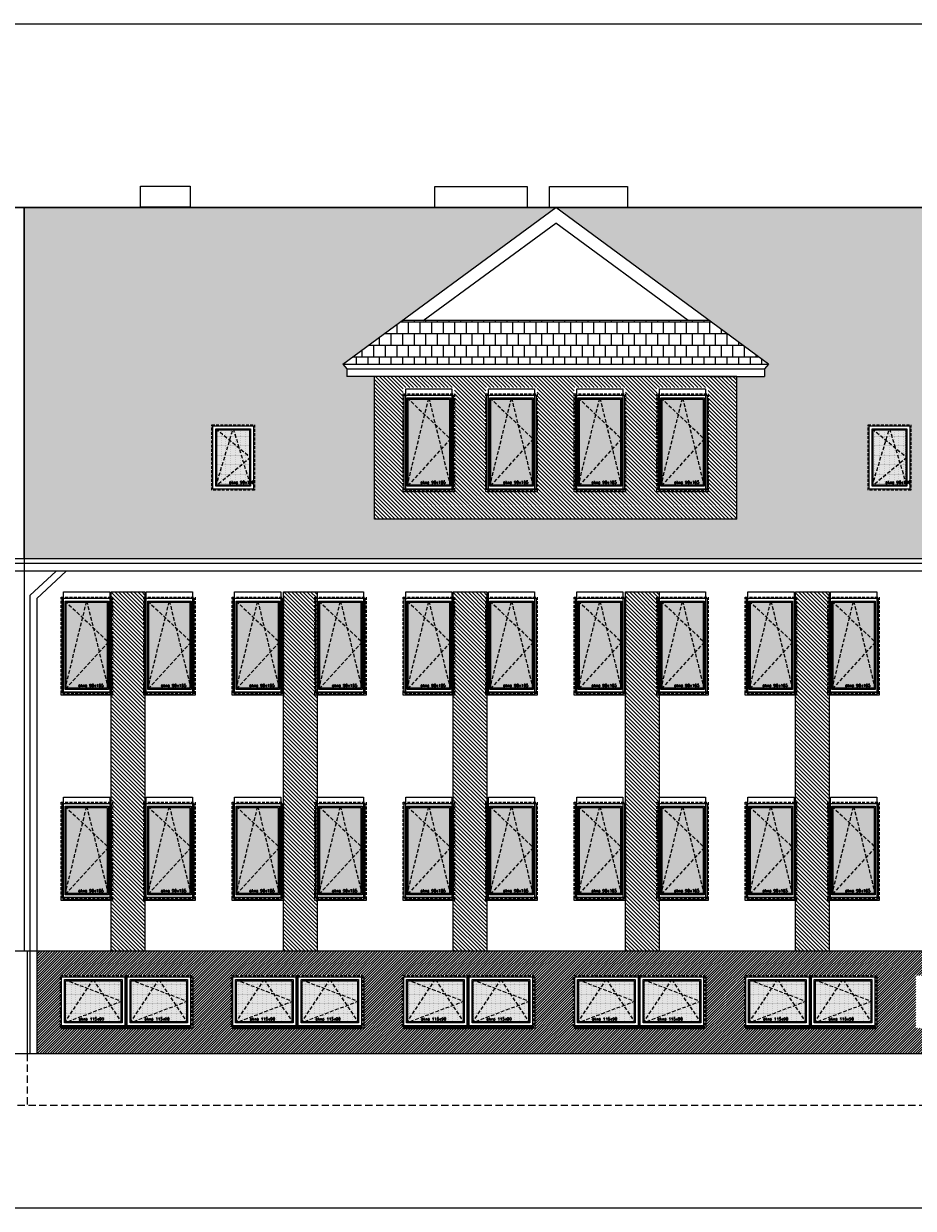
# Model space of a CAD drawing. Header units: millimetres. Extents: x -82287 to 177822, y -399756 to 0.
# Tile 16 of 228: x 55002 to 56563, y -241777 to -239700. Entities that reach past the tile are written whole.
import ezdxf
from ezdxf.enums import TextEntityAlignment as Align

# ---------------------------------------------------------------- set-up
doc = ezdxf.new("R2010")
doc.units = ezdxf.units.MM
doc.header["$MEASUREMENT"] = 0
for name, pattern in [('SUŁOSZOWA - PB 21 03$0$CACHE', [9.525, 6.35, -3.175]), ('SUŁOSZOWA - PB 21 03$0$CARKOVANA', [7.5, 5, -2.5]), ('SUŁOSZOWA - PB 21 03$0$HIDDEN', [9.525, 6.35, -3.175])]:
    doc.linetypes.add(name, pattern=pattern)
doc.layers.add('FL_XREF', color=252, linetype='Continuous')
for name, color, linetype, lineweight in [('SUŁOSZOWA - PB 21 03$0$! opisy okien elewacja', 251, 'Continuous', 0), ('SUŁOSZOWA - PB 21 03$0$!! 0_ Istn-okna', 251, 'Continuous', 0), ('SUŁOSZOWA - PB 21 03$0$!! 0_ Istn-sciany', 251, 'Continuous', 0), ('SUŁOSZOWA - PB 21 03$0$!! 0_ WIDOK ELEWACJA', 251, 'Continuous', 0), ('SUŁOSZOWA - PB 21 03$0$!! 0_Istn-cienka', 251, 'Continuous', 0), ('SUŁOSZOWA - PB 21 03$0$!! 0_Istn-drzwi', 251, 'Continuous', 0), ('SUŁOSZOWA - PB 21 03$0$!! 0_Opis_pom', 251, 'Continuous', 0), ('SUŁOSZOWA - PB 21 03$0$!! 1_ELEWACJA KOLOR', 251, 'Continuous', 0), ('SUŁOSZOWA - PB 21 03$0$!! 1_Hatch dach', 251, 'Continuous', 0), ('SUŁOSZOWA - PB 21 03$0$!! 1_OPIS POM NOWE', 251, 'Continuous', 0), ('SUŁOSZOWA - PB 21 03$0$!! 2_ELEWACJA COKÓŁ', 251, 'Continuous', 0), ('SUŁOSZOWA - PB 21 03$0$!! 2_NOWE OKNA WIDOk - remont', 251, 'Continuous', 0), ('SUŁOSZOWA - PB 21 03$0$!! 2_TYNK OBRYS', 251, 'Continuous', 0)]:
    doc.layers.add(name, color=color, linetype=linetype, lineweight=lineweight)
doc.styles.add('SUŁOSZOWA - PB 21 03$0$ARIAL', font='tahoma.ttf')
doc.styles.add('SUŁOSZOWA - PB 21 03$0$TXT', font='simplex.shx')
pattern_1 = [(180, (0, 0), (-2e-15, -20.32), []), (270, (0, 0), (10.16, -20.32), [20.32, -20.32])]
pattern_2 = [(315, (0, 0), (3.367596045, 3.367596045), [])]

# ---------------------------------------------------------------- blocks, each defined once
blk = doc.blocks.new('SUŁOSZOWA - PB 21 03$0$okno 90x180')
at = {"layer": 'SUŁOSZOWA - PB 21 03$0$!! 1_Hatch dach', "true_color": 0x575757}
h = blk.add_hatch(dxfattribs=at)
h.set_pattern_fill('DOTS', color=251)
h.set_pattern_definition([(0, (-9632.3096, -11392.1331), (0.79375, 1.5875), [0, -1.5875])])
h.paths.add_polyline_path([(9, -20), (81, -20), (81, -171), (9, -171)])
at = {"layer": 'SUŁOSZOWA - PB 21 03$0$!! 0_ Istn-okna', "linetype": 'SUŁOSZOWA - PB 21 03$0$CARKOVANA', "lineweight": 5}
blk.add_lwpolyline([(0, -11), (90, -11), (90, -180), (0, -180)], close=True, dxfattribs=at)
at = {"layer": 'SUŁOSZOWA - PB 21 03$0$!! 0_ Istn-okna'}
for points in [[(2, -13), (88, -13), (88, -178), (2, -178)], [(7, -18), (83, -18), (83, -173), (7, -173)], [(9, -20), (81, -20), (81, -171), (9, -171)], [(0, -178), (90, -178), (90, -183), (0, -183)]]:
    blk.add_lwpolyline(points, close=True, dxfattribs=at)
at = {"layer": 'SUŁOSZOWA - PB 21 03$0$!! 1_Hatch dach', "color": 251, "linetype": 'SUŁOSZOWA - PB 21 03$0$CACHE', "true_color": 0x575757}
for points in [[(7, -173), (45, -18), (83, -173)], [(7, -18), (83, -90), (7, -173)]]:
    blk.add_lwpolyline(points, dxfattribs=at)
at = {"insert": (30.1, -163.6), "char_height": 5, "attachment_point": 1, "style": 'SUŁOSZOWA - PB 21 03$0$TXT'}
blk.add_mtext_dynamic_manual_height_columns('okno 90x165', width=52.63, gutter_width=75, heights=[0], dxfattribs=at)
blk = doc.blocks.new('SUŁOSZOWA - PB 21 03$0$okno 115x115')
at = {"layer": 'SUŁOSZOWA - PB 21 03$0$!! 1_Hatch dach', "true_color": 0x575757}
h = blk.add_hatch(dxfattribs=at)
h.set_pattern_fill('DOTS', color=251, angle=360)
h.set_pattern_definition([(360, (-21873.4686, 1906.5186), (0.79375, 1.5875), [0, -1.5875])])
h.paths.add_polyline_path([(-12257.2, 13266.7), (-12160.2, 13266.7), (-12160.2, 13194.7), (-12257.2, 13194.7)])
h = blk.add_hatch(dxfattribs=at)
h.set_pattern_fill('ANSI31', color=251, scale=0.2, angle=360)
h.set_pattern_definition([(45, (0, 0), (-0.449012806, 0.449012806), [])])
h.paths.add_polyline_path([(-12264.2, 13187.7), (-12153.2, 13187.7), (-12153.2, 13182.7), (-12264.2, 13182.7)])
at = {"layer": 'SUŁOSZOWA - PB 21 03$0$!! 0_ Istn-okna', "linetype": 'SUŁOSZOWA - PB 21 03$0$CARKOVANA', "lineweight": 5}
blk.add_lwpolyline([(-12266.2, 13275.7), (-12151.2, 13275.7), (-12151.2, 13185.7), (-12266.2, 13185.7)], close=True, dxfattribs=at)
at = {"layer": 'SUŁOSZOWA - PB 21 03$0$!! 0_ Istn-okna'}
for points in [[(-12264.2, 13273.7), (-12153.2, 13273.7), (-12153.2, 13187.7), (-12264.2, 13187.7)], [(-12259.2, 13268.7), (-12158.2, 13268.7), (-12158.2, 13192.7), (-12259.2, 13192.7)], [(-12257.2, 13266.7), (-12160.2, 13266.7), (-12160.2, 13194.7), (-12257.2, 13194.7)], [(-12264.2, 13187.7), (-12153.2, 13187.7), (-12153.2, 13182.7), (-12264.2, 13182.7)]]:
    blk.add_lwpolyline(points, close=True, dxfattribs=at)
at = {"layer": 'SUŁOSZOWA - PB 21 03$0$!! 1_Hatch dach', "color": 251, "linetype": 'SUŁOSZOWA - PB 21 03$0$CACHE', "true_color": 0x575757}
for points in [[(-12259.2, 13192.7), (-12208.7, 13268.7), (-12158.2, 13192.7)], [(-12259.2, 13268.7), (-12158.2, 13230.7), (-12259.2, 13192.7)]]:
    blk.add_lwpolyline(points, dxfattribs=at)
at = {"insert": (-12234.1, 13202.1), "char_height": 5, "attachment_point": 1, "style": 'SUŁOSZOWA - PB 21 03$0$TXT'}
blk.add_mtext_dynamic_manual_height_columns('okno 115x90', width=52.63, gutter_width=75, heights=[0], dxfattribs=at)
blk = doc.blocks.new('SUŁOSZOWA - PB 21 03$0$OKNO POŁACIOWE')
at = {"layer": 'SUŁOSZOWA - PB 21 03$0$!! 1_Hatch dach', "true_color": 0x575757}
h = blk.add_hatch(dxfattribs=at)
h.set_pattern_fill('DOTS', color=251)
h.set_pattern_definition([(0, (62967.6391, -229507.4222), (0.79375, 1.5875), [0, -1.5875])])
h.paths.add_polyline_path([(72608.9, -218174.3), (72665.9, -218174.3), (72665.9, -218271.3), (72608.9, -218271.3)])
at = {"layer": 'SUŁOSZOWA - PB 21 03$0$!! 0_ Istn-okna', "linetype": 'SUŁOSZOWA - PB 21 03$0$CARKOVANA', "lineweight": 5}
blk.add_lwpolyline([(72599.9, -218165.3), (72674.9, -218165.3), (72674.9, -218280.3), (72599.9, -218280.3)], close=True, dxfattribs=at)
at = {"layer": 'SUŁOSZOWA - PB 21 03$0$!! 0_ Istn-okna'}
for points in [[(72601.9, -218167.3), (72672.9, -218167.3), (72672.9, -218278.3), (72601.9, -218278.3)], [(72606.9, -218172.3), (72667.9, -218172.3), (72667.9, -218273.3), (72606.9, -218273.3)], [(72608.9, -218174.3), (72665.9, -218174.3), (72665.9, -218271.3), (72608.9, -218271.3)]]:
    blk.add_lwpolyline(points, close=True, dxfattribs=at)
at = {"layer": 'SUŁOSZOWA - PB 21 03$0$!! 1_Hatch dach', "color": 251, "linetype": 'SUŁOSZOWA - PB 21 03$0$CACHE', "true_color": 0x575757}
for points in [[(72606.9, -218273.3), (72637.4, -218172.3), (72667.9, -218273.3)], [(72606.9, -218172.3), (72667.9, -218222.8), (72606.9, -218273.3)]]:
    blk.add_lwpolyline(points, dxfattribs=at)
at = {"insert": (72630, -218263.9), "char_height": 5, "attachment_point": 1, "style": 'SUŁOSZOWA - PB 21 03$0$TXT'}
blk.add_mtext_dynamic_manual_height_columns('okno 90x180', width=52.63, gutter_width=75, heights=[0], dxfattribs=at)
blk = doc.blocks.new('SUŁOSZOWA - PB 21 03')
at = {"layer": 'SUŁOSZOWA - PB 21 03$0$!! 1_ELEWACJA KOLOR'}
h = blk.add_hatch(dxfattribs=at)
h.set_pattern_fill('ANSI31', color=129, scale=1.5, angle=-90)
h.set_pattern_definition(pattern_2)
h.paths.add_polyline_path([(56190.56903, -240371.5708), (56142.06903, -240371.5708), (55555.56903, -240371.5708), (55555.56903, -240621.52607), (56190.56903, -240621.52607)])
h.paths.add_polyline_path([(55905.56903, -240574.15298), (55905.56903, -240569.15298), (55905.56903, -240391.15298), (55995.56903, -240391.15298), (55995.56903, -240571.15298), (55995.56903, -240574.15298)], flags=16)
h.paths.add_polyline_path([(55907.56903, -240569.15298), (55907.56903, -240393.15298), (55993.56903, -240393.15298), (55993.56903, -240569.15298), (55991.06903, -240569.15298), (55991.06903, -240573.15298), (55910.06903, -240573.15298), (55910.06903, -240569.15298)], flags=0)
h.paths.add_polyline_path([(55840.56903, -240574.15298), (55750.56903, -240574.15298), (55750.56903, -240569.15298), (55750.56903, -240391.15298), (55840.56903, -240391.15298), (55840.56903, -240571.15298)], flags=16)
h.paths.add_polyline_path([(55838.56903, -240569.15298), (55836.06903, -240569.15298), (55836.06903, -240573.15298), (55755.06903, -240573.15298), (55755.06903, -240569.15298), (55752.56903, -240569.15298), (55752.56903, -240393.15298), (55838.56903, -240393.15298)], flags=0)
h.paths.add_polyline_path([(55912.56903, -240564.15298), (55912.56903, -240398.15298), (55988.56903, -240398.15298), (55988.56903, -240564.15298)], flags=0)
h.paths.add_polyline_path([(55912.56903, -240564.15298), (55914.56903, -240555.41614), (55914.56903, -240400.33719), (55914.40035, -240400.15298), (55950.1112, -240400.15298), (55950.56903, -240398.15298), (55951.02686, -240400.15298), (55986.56903, -240400.15298), (55986.56903, -240478.96877), (55988.56903, -240481.15298), (55986.56903, -240483.33719), (55986.56903, -240562.15298), (55914.40035, -240562.15298)], flags=0)
h.paths.add_polyline_path([(55833.56903, -240564.15298), (55757.56903, -240564.15298), (55757.56903, -240398.15298), (55833.56903, -240398.15298)], flags=0)
h.paths.add_polyline_path([(55831.56903, -240562.15298), (55759.40035, -240562.15298), (55757.56903, -240564.15298), (55759.56903, -240555.41614), (55759.56903, -240400.33719), (55759.40035, -240400.15298), (55795.1112, -240400.15298), (55795.56903, -240398.15298), (55796.02686, -240400.15298), (55831.56903, -240400.15298), (55831.56903, -240478.96877), (55833.56903, -240481.15298), (55831.56903, -240483.33719)], flags=0)
h.paths.add_polyline_path([(56050.56903, -240574.15298), (56050.56903, -240569.15298), (56050.56903, -240391.15298), (56140.56903, -240391.15298), (56140.56903, -240571.15298), (56140.56903, -240574.15298)], flags=16)
h.paths.add_polyline_path([(56052.56903, -240569.15298), (56052.56903, -240393.15298), (56138.56903, -240393.15298), (56138.56903, -240569.15298), (56136.06903, -240569.15298), (56136.06903, -240573.15298), (56055.06903, -240573.15298), (56055.06903, -240569.15298)], flags=0)
h.paths.add_polyline_path([(55695.56903, -240574.15298), (55605.56903, -240574.15298), (55605.56903, -240569.15298), (55605.56903, -240391.15298), (55695.56903, -240391.15298), (55695.56903, -240571.15298)], flags=16)
h.paths.add_polyline_path([(55693.56903, -240569.15298), (55691.06903, -240569.15298), (55691.06903, -240573.15298), (55610.06903, -240573.15298), (55610.06903, -240569.15298), (55607.56903, -240569.15298), (55607.56903, -240393.15298), (55693.56903, -240393.15298)], flags=0)
h.paths.add_polyline_path([(56057.56903, -240564.15298), (56057.56903, -240398.15298), (56133.56903, -240398.15298), (56133.56903, -240564.15298)], flags=0)
h.paths.add_polyline_path([(56057.56903, -240564.15298), (56059.56903, -240555.41614), (56059.56903, -240400.33719), (56059.40035, -240400.15298), (56095.1112, -240400.15298), (56095.56903, -240398.15298), (56096.02686, -240400.15298), (56131.56903, -240400.15298), (56131.56903, -240478.96877), (56133.56903, -240481.15298), (56131.56903, -240483.33719), (56131.56903, -240562.15298), (56059.40035, -240562.15298)], flags=0)
h.paths.add_polyline_path([(55688.56903, -240564.15298), (55612.56903, -240564.15298), (55612.56903, -240398.15298), (55688.56903, -240398.15298)], flags=0)
h.paths.add_polyline_path([(55686.56903, -240562.15298), (55614.40035, -240562.15298), (55612.56903, -240564.15298), (55614.56903, -240555.41614), (55614.56903, -240400.33719), (55614.40035, -240400.15298), (55650.1112, -240400.15298), (55650.56903, -240398.15298), (55651.02686, -240400.15298), (55686.56903, -240400.15298), (55686.56903, -240478.96877), (55688.56903, -240481.15298), (55686.56903, -240483.33719)], flags=0)
h.paths.add_polyline_path([(55634.39678, -240560.99335), (55684.51583, -240560.99335), (55684.51583, -240553.49335), (55634.39678, -240553.49335)], flags=8)
h.paths.add_polyline_path([(55779.39678, -240560.99335), (55829.51583, -240560.99335), (55829.51583, -240553.49335), (55779.39678, -240553.49335)], flags=8)
h.paths.add_polyline_path([(55934.39678, -240560.99335), (55984.51583, -240560.99335), (55984.51583, -240553.49335), (55934.39678, -240553.49335)], flags=8)
h.paths.add_polyline_path([(56079.39678, -240560.99335), (56129.51583, -240560.99335), (56129.51583, -240553.49335), (56079.39678, -240553.49335)], flags=8)
h = blk.add_hatch(dxfattribs=at)
h.set_pattern_fill('ANSI31', color=129, scale=1.5, angle=-90)
h.set_pattern_definition(pattern_2)
h.paths.add_polyline_path([(55093.56903, -240749.35053), (55152.56903, -240749.35053), (55152.56903, -241379.35053), (55093.56903, -241379.35053)])
h = blk.add_hatch(dxfattribs=at)
h.set_pattern_fill('ANSI31', color=129, scale=1.5, angle=-90)
h.set_pattern_definition(pattern_2)
h.paths.add_polyline_path([(55395.56903, -240749.35053), (55454.56903, -240749.35053), (55454.56903, -241379.35053), (55395.56903, -241379.35053)])
h = blk.add_hatch(dxfattribs=at)
h.set_pattern_fill('ANSI31', color=129, scale=1.5, angle=-90)
h.set_pattern_definition(pattern_2)
h.paths.add_polyline_path([(55693.56903, -240749.35053), (55752.56903, -240749.35053), (55752.56903, -241379.35053), (55693.56903, -241379.35053)])
h = blk.add_hatch(dxfattribs=at)
h.set_pattern_fill('ANSI31', color=129, scale=1.5, angle=-90)
h.set_pattern_definition(pattern_2)
h.paths.add_polyline_path([(55995.56903, -240749.35053), (56054.56903, -240749.35053), (56054.56903, -241379.35053), (55995.56903, -241379.35053)])
h = blk.add_hatch(dxfattribs=at)
h.set_pattern_fill('ANSI31', color=129, scale=1.5, angle=-90)
h.set_pattern_definition(pattern_2)
h.paths.add_polyline_path([(56293.56903, -240749.35053), (56352.56903, -240749.35053), (56352.56903, -241379.35053), (56293.56903, -241379.35053)])
at = {"layer": 'SUŁOSZOWA - PB 21 03$0$!! 1_Hatch dach', "true_color": 0x990000}
h = blk.add_hatch(dxfattribs=at)
h.set_pattern_fill('AR-B88', color=14, scale=0.1, angle=180)
h.set_pattern_definition(pattern_1)
h.paths.add_polyline_path([(58873.06903, -240075.35053), (55873.06903, -240075.35053), (56246.33593, -240349.80011), (56239.06903, -240358.05796), (56239.06903, -240371.5708), (56227.17773, -240371.5708), (56190.56903, -240371.5708), (56190.56903, -240621.52607), (55555.56903, -240621.52607), (55555.56903, -240371.5708), (55507.06903, -240371.5708), (55507.06903, -240358.05796), (55499.80212, -240349.80011), (55873.06903, -240075.35053), (54941.06903, -240075.35053), (54941.06903, -240691.16861), (56910.29832, -240691.16861), (57374.31903, -240282.83038), (57838.33974, -240691.16861), (59895.06903, -240691.16861), (59895.06903, -240075.35053), (58873.06903, -240075.35053), (59246.33593, -240349.80011), (59239.06903, -240358.05796), (59239.06903, -240371.5708), (59227.17773, -240371.5708), (59190.56903, -240371.5708), (59190.56903, -240621.52607), (58555.56903, -240621.52607), (58555.56903, -240371.5708), (58507.06903, -240371.5708), (58507.06903, -240358.05796), (58499.80212, -240349.80011)])
h.paths.add_polyline_path([(56496.06903, -240456.15298), (56496.06903, -240571.15298), (56421.06903, -240571.15298), (56421.06903, -240456.15298)], flags=16)
h.paths.add_polyline_path([(56489.06903, -240463.15298), (56489.06903, -240564.15298), (56428.06903, -240564.15298), (56428.06903, -240463.15298)], flags=0)
h.paths.add_polyline_path([(56487.06903, -240465.15298), (56487.06903, -240511.99724), (56489.06903, -240513.65298), (56487.06903, -240515.30872), (56487.06903, -240557.53003), (56488.46507, -240562.15298), (56430.48487, -240562.15298), (56428.06903, -240564.15298), (56430.06903, -240557.53003), (56430.06903, -240464.80872), (56430.48487, -240465.15298), (56457.96507, -240465.15298), (56458.56903, -240463.15298), (56459.17299, -240465.15298)], flags=0)
h.paths.add_polyline_path([(59495.06903, -240456.15298), (59570.06903, -240456.15298), (59570.06903, -240571.15298), (59495.06903, -240571.15298)], flags=16)
h.paths.add_polyline_path([(59502.06903, -240463.15298), (59563.06903, -240463.15298), (59563.06903, -240564.15298), (59502.06903, -240564.15298)], flags=0)
h.paths.add_polyline_path([(59504.06903, -240464.80872), (59504.48487, -240465.15298), (59531.96507, -240465.15298), (59532.56903, -240463.15298), (59533.17299, -240465.15298), (59561.06903, -240465.15298), (59561.06903, -240511.99724), (59563.06903, -240513.65298), (59561.06903, -240515.30872), (59561.06903, -240557.53003), (59562.46507, -240562.15298), (59504.48487, -240562.15298), (59502.06903, -240564.15298), (59504.06903, -240557.53003)], flags=0)
h.paths.add_polyline_path([(55345.06903, -240456.15298), (55345.06903, -240571.15298), (55270.06903, -240571.15298), (55270.06903, -240456.15298)], flags=16)
h.paths.add_polyline_path([(55338.06903, -240463.15298), (55338.06903, -240564.15298), (55277.06903, -240564.15298), (55277.06903, -240463.15298)], flags=0)
h.paths.add_polyline_path([(55336.06903, -240465.15298), (55336.06903, -240511.99724), (55338.06903, -240513.65298), (55336.06903, -240515.30872), (55336.06903, -240557.53003), (55337.46507, -240562.15298), (55279.48487, -240562.15298), (55277.06903, -240564.15298), (55279.06903, -240557.53003), (55279.06903, -240464.80872), (55279.48487, -240465.15298), (55306.96507, -240465.15298), (55307.56903, -240463.15298), (55308.17299, -240465.15298)], flags=0)
h.paths.add_polyline_path([(55298.89678, -240560.99335), (55349.01583, -240560.99335), (55349.01583, -240553.49335), (55298.89678, -240553.49335)], flags=24)
h.paths.add_polyline_path([(56449.89678, -240560.99335), (56500.01583, -240560.99335), (56500.01583, -240553.49335), (56449.89678, -240553.49335)], flags=24)
h.paths.add_polyline_path([(59523.89678, -240560.99335), (59574.01583, -240560.99335), (59574.01583, -240553.49335), (59523.89678, -240553.49335)], flags=24)
h = blk.add_hatch(dxfattribs=at)
h.set_pattern_fill('AR-B88', color=14, scale=0.1, angle=180)
h.set_pattern_definition(pattern_1)
h.paths.add_polyline_path([(56142.56989, -240273.50472), (55603.56816, -240273.50472), (55499.80212, -240349.80011), (56246.33593, -240349.80011)])
at = {"layer": 'SUŁOSZOWA - PB 21 03$0$!! 2_ELEWACJA COKÓŁ'}
h = blk.add_hatch(dxfattribs=at)
h.set_pattern_fill('ANSI31', color=250)
h.set_pattern_definition([(45, (-4038.4983, -39195.6034), (-2.24506403, 2.24506403), [])])
h.paths.add_polyline_path([(56742.06903, -241379.35053), (54963.06903, -241379.35053), (54963.06903, -241559.35053), (56742.06903, -241559.35053), (56742.06903, -241554.35053), (56731.06903, -241554.35053), (56731.06903, -241514.35053), (56504.57562, -241514.35053), (56504.57562, -241422.35053), (56619.57562, -241422.35053), (56731.06903, -241422.35053), (56731.06903, -241414.35053), (56716.92188, -241414.35053), (56716.92188, -241410.43531), (56742.06903, -241410.43531)])
h.paths.add_polyline_path([(55719.57562, -241422.35053), (55836.57562, -241422.35053), (55836.57562, -241514.35053), (55604.57562, -241514.35053), (55604.57562, -241422.35053)], flags=16)
h.paths.add_polyline_path([(55717.57562, -241424.35053), (55717.57562, -241510.35053), (55606.57562, -241510.35053), (55606.57562, -241424.35053)], flags=0)
h.paths.add_polyline_path([(55712.57562, -241429.35053), (55712.57562, -241505.35053), (55611.57562, -241505.35053), (55611.57562, -241429.35053)], flags=0)
h.paths.add_polyline_path([(55662.07562, -241429.35053), (55663.40457, -241431.35053), (55710.57562, -241431.35053), (55710.57562, -241466.59806), (55712.57562, -241467.35053), (55710.57562, -241468.10301), (55710.57562, -241502.34063), (55711.24668, -241503.35053), (55616.89141, -241503.35053), (55611.57562, -241505.35053), (55613.57562, -241502.34063), (55613.57562, -241430.10301), (55616.89141, -241431.35053), (55660.74668, -241431.35053)], flags=0)
h.paths.add_polyline_path([(55721.57562, -241424.35053), (55832.57562, -241424.35053), (55832.57562, -241510.35053), (55721.57562, -241510.35053)], flags=0)
h.paths.add_polyline_path([(55726.57562, -241429.35053), (55827.57562, -241429.35053), (55827.57562, -241505.35053), (55726.57562, -241505.35053)], flags=0)
h.paths.add_polyline_path([(55731.89141, -241431.35053), (55775.74668, -241431.35053), (55777.07562, -241429.35053), (55778.40457, -241431.35053), (55825.57562, -241431.35053), (55825.57562, -241466.59806), (55827.57562, -241467.35053), (55825.57562, -241468.10301), (55825.57562, -241502.34063), (55826.24668, -241503.35053), (55731.89141, -241503.35053), (55726.57562, -241505.35053), (55728.57562, -241502.34063), (55728.57562, -241430.10301)], flags=0)
h.paths.add_polyline_path([(55536.57562, -241514.35053), (55304.57562, -241514.35053), (55304.57562, -241422.35053), (55419.57562, -241422.35053), (55536.57562, -241422.35053)], flags=16)
h.paths.add_polyline_path([(55532.57562, -241424.35053), (55532.57562, -241510.35053), (55421.57562, -241510.35053), (55421.57562, -241424.35053)], flags=0)
h.paths.add_polyline_path([(55527.57562, -241429.35053), (55527.57562, -241505.35053), (55426.57562, -241505.35053), (55426.57562, -241429.35053)], flags=0)
h.paths.add_polyline_path([(55525.57562, -241431.35053), (55525.57562, -241466.59806), (55527.57562, -241467.35053), (55525.57562, -241468.10301), (55525.57562, -241502.34063), (55526.24668, -241503.35053), (55431.89141, -241503.35053), (55426.57562, -241505.35053), (55428.57562, -241502.34063), (55428.57562, -241430.10301), (55431.89141, -241431.35053), (55475.74668, -241431.35053), (55477.07562, -241429.35053), (55478.40457, -241431.35053)], flags=0)
h.paths.add_polyline_path([(55417.57562, -241424.35053), (55417.57562, -241510.35053), (55306.57562, -241510.35053), (55306.57562, -241424.35053)], flags=0)
h.paths.add_polyline_path([(55412.57562, -241429.35053), (55412.57562, -241505.35053), (55311.57562, -241505.35053), (55311.57562, -241429.35053)], flags=0)
h.paths.add_polyline_path([(55904.57562, -241422.35053), (56019.57562, -241422.35053), (56136.57562, -241422.35053), (56136.57562, -241514.35053), (55904.57562, -241514.35053)], flags=16)
h.paths.add_polyline_path([(55410.57562, -241431.35053), (55410.57562, -241466.59806), (55412.57562, -241467.35053), (55410.57562, -241468.10301), (55410.57562, -241502.34063), (55411.24668, -241503.35053), (55316.89141, -241503.35053), (55311.57562, -241505.35053), (55313.57562, -241502.34063), (55313.57562, -241430.10301), (55316.89141, -241431.35053), (55360.74668, -241431.35053), (55362.07562, -241429.35053), (55363.40457, -241431.35053)], flags=0)
h.paths.add_polyline_path([(55906.57562, -241424.35053), (56017.57562, -241424.35053), (56017.57562, -241510.35053), (55906.57562, -241510.35053)], flags=0)
h.paths.add_polyline_path([(55911.57562, -241429.35053), (56012.57562, -241429.35053), (56012.57562, -241505.35053), (55911.57562, -241505.35053)], flags=0)
h.paths.add_polyline_path([(55913.57562, -241430.10301), (55916.89141, -241431.35053), (55960.74668, -241431.35053), (55962.07562, -241429.35053), (55963.40457, -241431.35053), (56010.57562, -241431.35053), (56010.57562, -241466.59806), (56012.57562, -241467.35053), (56010.57562, -241468.10301), (56010.57562, -241502.34063), (56011.24668, -241503.35053), (55916.89141, -241503.35053), (55911.57562, -241505.35053), (55913.57562, -241502.34063)], flags=0)
h.paths.add_polyline_path([(56021.57562, -241424.35053), (56132.57562, -241424.35053), (56132.57562, -241510.35053), (56021.57562, -241510.35053)], flags=0)
h.paths.add_polyline_path([(56026.57562, -241429.35053), (56127.57562, -241429.35053), (56127.57562, -241505.35053), (56026.57562, -241505.35053)], flags=0)
h.paths.add_polyline_path([(56028.57562, -241430.10301), (56031.89141, -241431.35053), (56075.74668, -241431.35053), (56077.07562, -241429.35053), (56078.40457, -241431.35053), (56125.57562, -241431.35053), (56125.57562, -241466.59806), (56127.57562, -241467.35053), (56125.57562, -241468.10301), (56125.57562, -241502.34063), (56126.24668, -241503.35053), (56031.89141, -241503.35053), (56026.57562, -241505.35053), (56028.57562, -241502.34063)], flags=0)
h.paths.add_polyline_path([(55236.57562, -241514.35053), (55004.57562, -241514.35053), (55004.57562, -241422.35053), (55119.57562, -241422.35053), (55236.57562, -241422.35053)], flags=16)
h.paths.add_polyline_path([(55232.57562, -241424.35053), (55232.57562, -241510.35053), (55121.57562, -241510.35053), (55121.57562, -241424.35053)], flags=0)
h.paths.add_polyline_path([(55227.57562, -241429.35053), (55227.57562, -241505.35053), (55126.57562, -241505.35053), (55126.57562, -241429.35053)], flags=0)
h.paths.add_polyline_path([(55225.57562, -241431.35053), (55225.57562, -241466.59806), (55227.57562, -241467.35053), (55225.57562, -241468.10301), (55225.57562, -241502.34063), (55226.24668, -241503.35053), (55131.89141, -241503.35053), (55126.57562, -241505.35053), (55128.57562, -241502.34063), (55128.57562, -241430.10301), (55131.89141, -241431.35053), (55175.74668, -241431.35053), (55177.07562, -241429.35053), (55178.40457, -241431.35053)], flags=0)
h.paths.add_polyline_path([(55117.57562, -241424.35053), (55117.57562, -241510.35053), (55006.57562, -241510.35053), (55006.57562, -241424.35053)], flags=0)
h.paths.add_polyline_path([(55112.57562, -241429.35053), (55112.57562, -241505.35053), (55011.57562, -241505.35053), (55011.57562, -241429.35053)], flags=0)
h.paths.add_polyline_path([(56204.57562, -241422.35053), (56319.57562, -241422.35053), (56436.57562, -241422.35053), (56436.57562, -241514.35053), (56204.57562, -241514.35053)], flags=16)
h.paths.add_polyline_path([(55110.57562, -241431.35053), (55110.57562, -241466.59806), (55112.57562, -241467.35053), (55110.57562, -241468.10301), (55110.57562, -241502.34063), (55111.24668, -241503.35053), (55016.89141, -241503.35053), (55011.57562, -241505.35053), (55013.57562, -241502.34063), (55013.57562, -241430.10301), (55016.89141, -241431.35053), (55060.74668, -241431.35053), (55062.07562, -241429.35053), (55063.40457, -241431.35053)], flags=0)
h.paths.add_polyline_path([(56206.57562, -241424.35053), (56317.57562, -241424.35053), (56317.57562, -241510.35053), (56206.57562, -241510.35053)], flags=0)
h.paths.add_polyline_path([(56211.57562, -241429.35053), (56312.57562, -241429.35053), (56312.57562, -241505.35053), (56211.57562, -241505.35053)], flags=0)
h.paths.add_polyline_path([(56213.57562, -241430.10301), (56216.89141, -241431.35053), (56260.74668, -241431.35053), (56262.07562, -241429.35053), (56263.40457, -241431.35053), (56310.57562, -241431.35053), (56310.57562, -241466.59806), (56312.57562, -241467.35053), (56310.57562, -241468.10301), (56310.57562, -241502.34063), (56311.24668, -241503.35053), (56216.89141, -241503.35053), (56211.57562, -241505.35053), (56213.57562, -241502.34063)], flags=0)
h.paths.add_polyline_path([(56321.57562, -241424.35053), (56432.57562, -241424.35053), (56432.57562, -241510.35053), (56321.57562, -241510.35053)], flags=0)
h.paths.add_polyline_path([(56326.57562, -241429.35053), (56427.57562, -241429.35053), (56427.57562, -241505.35053), (56326.57562, -241505.35053)], flags=0)
h.paths.add_polyline_path([(56328.57562, -241430.10301), (56331.89141, -241431.35053), (56375.74668, -241431.35053), (56377.07562, -241429.35053), (56378.40457, -241431.35053), (56425.57562, -241431.35053), (56425.57562, -241466.59806), (56427.57562, -241467.35053), (56425.57562, -241468.10301), (56425.57562, -241502.34063), (56426.24668, -241503.35053), (56331.89141, -241503.35053), (56326.57562, -241505.35053), (56328.57562, -241502.34063)], flags=0)
h.paths.add_polyline_path([(56350.40337, -241502.1909), (56399.57004, -241502.1909), (56399.57004, -241494.6909), (56350.40337, -241494.6909)], flags=8)
h.paths.add_polyline_path([(56235.40337, -241502.1909), (56284.57004, -241502.1909), (56284.57004, -241494.6909), (56235.40337, -241494.6909)], flags=8)
h.paths.add_polyline_path([(56050.40337, -241502.1909), (56099.57004, -241502.1909), (56099.57004, -241494.6909), (56050.40337, -241494.6909)], flags=8)
h.paths.add_polyline_path([(55935.40337, -241502.1909), (55984.57004, -241502.1909), (55984.57004, -241494.6909), (55935.40337, -241494.6909)], flags=8)
h.paths.add_polyline_path([(55750.40337, -241502.1909), (55799.57004, -241502.1909), (55799.57004, -241494.6909), (55750.40337, -241494.6909)], flags=8)
h.paths.add_polyline_path([(55635.40337, -241502.1909), (55684.57004, -241502.1909), (55684.57004, -241494.6909), (55635.40337, -241494.6909)], flags=8)
h.paths.add_polyline_path([(55450.40337, -241502.1909), (55499.57004, -241502.1909), (55499.57004, -241494.6909), (55450.40337, -241494.6909)], flags=8)
h.paths.add_polyline_path([(55335.40337, -241502.1909), (55384.57004, -241502.1909), (55384.57004, -241494.6909), (55335.40337, -241494.6909)], flags=8)
h.paths.add_polyline_path([(55150.40337, -241502.1909), (55199.57004, -241502.1909), (55199.57004, -241494.6909), (55150.40337, -241494.6909)], flags=8)
h.paths.add_polyline_path([(55035.40337, -241502.1909), (55084.57004, -241502.1909), (55084.57004, -241494.6909), (55035.40337, -241494.6909)], flags=8)
at = {"layer": 'SUŁOSZOWA - PB 21 03$0$! opisy okien elewacja'}
blk.add_lwpolyline([(53420.42771, -239752.90582), (60543.65378, -239752.90582), (60543.65378, -241830.32956), (53420.42771, -241830.32956)], close=True, dxfattribs=at)
at = {"layer": 'SUŁOSZOWA - PB 21 03$0$!! 0_ Istn-sciany'}
blk.add_lwpolyline([(56742.06903, -241559.35053), (53667.06903, -241559.35053)], dxfattribs=at)
at = {"layer": 'SUŁOSZOWA - PB 21 03$0$!! 0_ WIDOK ELEWACJA'}
for p, q in [((54941.06903, -240075.35053), (54941.06903, -241379.35053)), ((54951.06903, -240755.57555), (54951.06903, -241559.35053)), ((54963.06903, -240760.78907), (54963.06903, -241559.35053))]:
    blk.add_line(p, q, dxfattribs=at)
for points in [[(55145.06903, -240037.85053), (55232.06903, -240037.85053), (55232.06903, -240074.85053), (55145.06903, -240074.85053)], [(55661.06903, -240038.35053), (55823.06903, -240038.35053), (55823.06903, -240075.35053), (55661.06903, -240075.35053)], [(55862.06903, -240038.35053), (55999.06903, -240038.35053), (55999.06903, -240075.35053), (55862.06903, -240075.35053)], [(54941.06903, -240691.16861), (54941.06903, -240075.35053), (59895.06903, -240075.35053), (59895.06903, -240691.16861), (57838.33974, -240691.16861), (57374.31903, -240282.83038), (56910.29832, -240691.16861)], [(55610.06903, -240393.15298), (55691.06903, -240393.15298), (55691.06903, -240573.15298), (55610.06903, -240573.15298)], [(55755.06903, -240393.15298), (55836.06903, -240393.15298), (55836.06903, -240573.15298), (55755.06903, -240573.15298)], [(55910.06903, -240393.15298), (55991.06903, -240393.15298), (55991.06903, -240573.15298), (55910.06903, -240573.15298)], [(56055.06903, -240393.15298), (56136.06903, -240393.15298), (56136.06903, -240573.15298), (56055.06903, -240573.15298)], [(55010.06903, -240749.35053), (55091.06903, -240749.35053), (55091.06903, -240929.35053), (55010.06903, -240929.35053)], [(55155.06903, -240749.35053), (55236.06903, -240749.35053), (55236.06903, -240929.35053), (55155.06903, -240929.35053)], [(55310.06903, -240749.35053), (55391.06903, -240749.35053), (55391.06903, -240929.35053), (55310.06903, -240929.35053)], [(55455.06903, -240749.35053), (55536.06903, -240749.35053), (55536.06903, -240929.35053), (55455.06903, -240929.35053)], [(55610.06903, -240749.35053), (55691.06903, -240749.35053), (55691.06903, -240929.35053), (55610.06903, -240929.35053)], [(55755.06903, -240749.35053), (55836.06903, -240749.35053), (55836.06903, -240929.35053), (55755.06903, -240929.35053)], [(55910.06903, -240749.35053), (55991.06903, -240749.35053), (55991.06903, -240929.35053), (55910.06903, -240929.35053)], [(56055.06903, -240749.35053), (56136.06903, -240749.35053), (56136.06903, -240929.35053), (56055.06903, -240929.35053)], [(56210.06903, -240749.35053), (56291.06903, -240749.35053), (56291.06903, -240929.35053), (56210.06903, -240929.35053)], [(56355.06903, -240749.35053), (56436.06903, -240749.35053), (56436.06903, -240929.35053), (56355.06903, -240929.35053)], [(55010.06903, -241109.35053), (55091.06903, -241109.35053), (55091.06903, -241289.35053), (55010.06903, -241289.35053)], [(55155.06903, -241109.35053), (55236.06903, -241109.35053), (55236.06903, -241289.35053), (55155.06903, -241289.35053)], [(55310.06903, -241109.35053), (55391.06903, -241109.35053), (55391.06903, -241289.35053), (55310.06903, -241289.35053)], [(55455.06903, -241109.35053), (55536.06903, -241109.35053), (55536.06903, -241289.35053), (55455.06903, -241289.35053)], [(55610.06903, -241109.35053), (55691.06903, -241109.35053), (55691.06903, -241289.35053), (55610.06903, -241289.35053)], [(55755.06903, -241109.35053), (55836.06903, -241109.35053), (55836.06903, -241289.35053), (55755.06903, -241289.35053)], [(55910.06903, -241109.35053), (55991.06903, -241109.35053), (55991.06903, -241289.35053), (55910.06903, -241289.35053)], [(56055.06903, -241109.35053), (56136.06903, -241109.35053), (56136.06903, -241289.35053), (56055.06903, -241289.35053)], [(56210.06903, -241109.35053), (56291.06903, -241109.35053), (56291.06903, -241289.35053), (56210.06903, -241289.35053)], [(56355.06903, -241109.35053), (56436.06903, -241109.35053), (56436.06903, -241289.35053), (56355.06903, -241289.35053)], [(55236.57562, -241424.35053), (55236.57562, -241514.35053), (55006.57562, -241514.35053), (55006.57562, -241424.35053)], [(55536.57562, -241424.35053), (55536.57562, -241514.35053), (55306.57562, -241514.35053), (55306.57562, -241424.35053)], [(55836.57562, -241424.35053), (55836.57562, -241514.35053), (55606.57562, -241514.35053), (55606.57562, -241424.35053)], [(56136.57562, -241424.35053), (56136.57562, -241514.35053), (55906.57562, -241514.35053), (55906.57562, -241424.35053)], [(56436.57562, -241424.35053), (56436.57562, -241514.35053), (56206.57562, -241514.35053), (56206.57562, -241424.35053)]]:
    blk.add_lwpolyline(points, close=True, dxfattribs=at)
for points in [[(59895.06903, -240075.35053), (53582.06903, -240075.35053)], [(55499.80212, -240349.80011), (55873.06903, -240075.35053)], [(56246.33593, -240349.80011), (55873.06903, -240075.35053)], [(55640.44444, -240273.50472), (55873.06903, -240102.46432)], [(56105.69362, -240273.50472), (55873.06903, -240102.46432)], [(56142.56989, -240273.50472), (55603.56816, -240273.50472)], [(55499.80212, -240349.80011), (55507.06903, -240358.05796)], [(55499.80212, -240349.80011), (55507.06903, -240358.05796)], [(55499.80212, -240349.80011), (56246.33593, -240349.80011)], [(56246.33593, -240349.80011), (56239.06903, -240358.05796)], [(56246.33593, -240349.80011), (56239.06903, -240358.05796)], [(55507.06903, -240358.05796), (55507.06903, -240371.5708)], [(55507.06903, -240358.05796), (55507.06903, -240371.5708)], [(55507.06903, -240358.05796), (56239.06903, -240358.05796)], [(55604.06903, -240371.5708), (55507.06903, -240371.5708)], [(55518.96033, -240371.5708), (55507.06903, -240371.5708)], [(55604.06903, -240371.5708), (55507.06903, -240371.5708)], [(55518.96033, -240371.5708), (55507.06903, -240371.5708)], [(55555.56903, -240621.52607), (55555.56903, -240371.5708)], [(56190.56903, -240371.5708), (55555.56903, -240371.5708)], [(56142.06903, -240371.5708), (56239.06903, -240371.5708)], [(56190.56903, -240621.52607), (56190.56903, -240371.5708)], [(56190.56903, -240371.5708), (56239.06903, -240371.5708)], [(56227.17773, -240371.5708), (56239.06903, -240371.5708)], [(56227.17773, -240371.5708), (56239.06903, -240371.5708)], [(56239.06903, -240358.05796), (56239.06903, -240371.5708)], [(56239.06903, -240358.05796), (56239.06903, -240371.5708)], [(56190.56903, -240621.52607), (55555.56903, -240621.52607)], [(56910.29832, -240691.16861), (53582.06903, -240691.16861)], [(56900.9144, -240699.42645), (53582.06903, -240699.42645)], [(56885.55889, -240712.9393), (53582.06903, -240712.9393)], [(54951.06903, -240755.57555), (54996.73655, -240712.9393)], [(54963.06903, -240760.78907), (55014.32074, -240712.9393)], [(56742.06903, -241379.35053), (53667.06903, -241379.35053)], [(54946.06903, -241379.35053), (54946.06903, -241559.35053)]]:
    blk.add_lwpolyline(points, dxfattribs=at)
at = {"layer": 'SUŁOSZOWA - PB 21 03$0$!! 0_Istn-cienka', "linetype": 'SUŁOSZOWA - PB 21 03$0$HIDDEN', "ltscale": 2}
for points in [[(54946.06903, -241559.35053), (54946.06903, -241649.35053)], [(53672.06903, -241649.35053), (56742.06903, -241649.35053)]]:
    blk.add_lwpolyline(points, dxfattribs=at)
at = {"layer": 'SUŁOSZOWA - PB 21 03$0$!! 0_Istn-drzwi'}
blk.add_lwpolyline([(53582.06903, -240075.35053), (59895.06903, -240075.35053)], dxfattribs=at)
at = {"layer": 'SUŁOSZOWA - PB 21 03$0$!! 2_TYNK OBRYS'}
for points in [[(55093.56903, -240749.35053), (55152.56903, -240749.35053), (55152.56903, -241379.35053), (55093.56903, -241379.35053)], [(55395.56903, -240749.35053), (55454.56903, -240749.35053), (55454.56903, -241379.35053), (55395.56903, -241379.35053)], [(55693.56903, -240749.35053), (55752.56903, -240749.35053), (55752.56903, -241379.35053), (55693.56903, -241379.35053)], [(55995.56903, -240749.35053), (56054.56903, -240749.35053), (56054.56903, -241379.35053), (55995.56903, -241379.35053)], [(56293.56903, -240749.35053), (56352.56903, -240749.35053), (56352.56903, -241379.35053), (56293.56903, -241379.35053)]]:
    blk.add_lwpolyline(points, close=True, dxfattribs=at)
at = {"layer": 'SUŁOSZOWA - PB 21 03$0$! opisy okien elewacja'}
for p in [(-17329.87974, -22290.86393), (-16178.87974, -22290.86393)]:
    blk.add_blockref('SUŁOSZOWA - PB 21 03$0$OKNO POŁACIOWE', p, dxfattribs=at)
at = {"layer": 'SUŁOSZOWA - PB 21 03$0$!! 2_NOWE OKNA WIDOk - remont'}
for name, p in [('SUŁOSZOWA - PB 21 03$0$okno 90x180', (55605.56903, -240391.15298)), ('SUŁOSZOWA - PB 21 03$0$okno 90x180', (55750.56903, -240391.15298)), ('SUŁOSZOWA - PB 21 03$0$okno 90x180', (55905.56903, -240391.15298)), ('SUŁOSZOWA - PB 21 03$0$okno 90x180', (56050.56903, -240391.15298)), ('SUŁOSZOWA - PB 21 03$0$okno 90x180', (55005.56903, -240747.35053)), ('SUŁOSZOWA - PB 21 03$0$okno 90x180', (55150.56903, -240747.35053)), ('SUŁOSZOWA - PB 21 03$0$okno 90x180', (55305.56903, -240747.35053)), ('SUŁOSZOWA - PB 21 03$0$okno 90x180', (55450.56903, -240747.35053)), ('SUŁOSZOWA - PB 21 03$0$okno 90x180', (55605.56903, -240747.35053)), ('SUŁOSZOWA - PB 21 03$0$okno 90x180', (55750.56903, -240747.35053)), ('SUŁOSZOWA - PB 21 03$0$okno 90x180', (55905.56903, -240747.35053)), ('SUŁOSZOWA - PB 21 03$0$okno 90x180', (56050.56903, -240747.35053)), ('SUŁOSZOWA - PB 21 03$0$okno 90x180', (56205.56903, -240747.35053)), ('SUŁOSZOWA - PB 21 03$0$okno 90x180', (56350.56903, -240747.35053)), ('SUŁOSZOWA - PB 21 03$0$okno 90x180', (55005.56903, -241107.35053)), ('SUŁOSZOWA - PB 21 03$0$okno 90x180', (55150.56903, -241107.35053)), ('SUŁOSZOWA - PB 21 03$0$okno 90x180', (55305.56903, -241107.35053)), ('SUŁOSZOWA - PB 21 03$0$okno 90x180', (55450.56903, -241107.35053)), ('SUŁOSZOWA - PB 21 03$0$okno 90x180', (55605.56903, -241107.35053)), ('SUŁOSZOWA - PB 21 03$0$okno 90x180', (55750.56903, -241107.35053)), ('SUŁOSZOWA - PB 21 03$0$okno 90x180', (55905.56903, -241107.35053)), ('SUŁOSZOWA - PB 21 03$0$okno 90x180', (56050.56903, -241107.35053)), ('SUŁOSZOWA - PB 21 03$0$okno 90x180', (56205.56903, -241107.35053)), ('SUŁOSZOWA - PB 21 03$0$okno 90x180', (56350.56903, -241107.35053)), ('SUŁOSZOWA - PB 21 03$0$okno 115x115', (67270.73463, -254698.00231)), ('SUŁOSZOWA - PB 21 03$0$okno 115x115', (67385.73463, -254698.00231)), ('SUŁOSZOWA - PB 21 03$0$okno 115x115', (67570.73463, -254698.00231)), ('SUŁOSZOWA - PB 21 03$0$okno 115x115', (67685.73463, -254698.00231)), ('SUŁOSZOWA - PB 21 03$0$okno 115x115', (67870.73463, -254698.00231)), ('SUŁOSZOWA - PB 21 03$0$okno 115x115', (67985.73463, -254698.00231)), ('SUŁOSZOWA - PB 21 03$0$okno 115x115', (68170.73463, -254698.00231)), ('SUŁOSZOWA - PB 21 03$0$okno 115x115', (68285.73463, -254698.00231)), ('SUŁOSZOWA - PB 21 03$0$okno 115x115', (68470.73463, -254698.00231)), ('SUŁOSZOWA - PB 21 03$0$okno 115x115', (68585.73463, -254698.00231))]:
    blk.add_blockref(name, p, dxfattribs=at)
at = {"layer": 'SUŁOSZOWA - PB 21 03$0$!! 0_Opis_pom', "ltscale": 0.7, "style": 'SUŁOSZOWA - PB 21 03$0$ARIAL'}
for tag, p in [('B0,19', (52679.2094, -194257.55204)), ('B2,14', (73874.0461, -194402.0887)), ('B1,21', (60405.50261, -194427.18207)), ('B2,12', (73342.49259, -194413.89249)), ('A1,16', (59129.54925, -194448.08429)), ('B1/17', (59524.53699, -194450.37428)), ('B1,19', (59914.81903, -194448.15658)), ('1,23', (61575.22173, -194450.37428)), ('B2,11', (73069.01144, -194438.89383)), ('B2,16', (75195.07765, -194441.83446)), ('B0,15', (51514.15008, -194461.8073)), ('A1,1', (58808.06672, -194460.94161)), ('1,22', (60947.33929, -194456.1144)), ('B2,17', (75506.7465, -194471.3759)), ('B2,19.1', (76701.67035, -194466.03695)), ('B3,7', (87459.81312, -194465.07097)), ('B3,3', (88235.73906, -194465.79732)), ('B0,18', (52071.43815, -194478.40179)), ('B1,18', (59715.51745, -194473.87108)), ('B1,20', (60198.53687, -194490.17374)), ('B2,10', (72728.63362, -194489.37283)), ('B2,15', (74566.38885, -194487.81114)), ('B3,6', (86826.65132, -194483.15512)), ('B3,8', (90006.66539, -194478.47972)), ('A0,6', (49094.40602, -194505.72387)), ('A1,6', (58565.96262, -194514.50753)), ('A2,5', (72452.45009, -194505.90583)), ('B2,13', (73649.91716, -194500.01242)), ('A0,5', (49399.71914, -194533.19455)), ('A0,4', (49692.81919, -194517.93289)), ('A0,3', (49906.53818, -194524.03766)), ('B0,20', (53125.45224, -194527.8835)), ('B0,21', (53847.26622, -194535.08002)), ('B0,22', (54187.56644, -194519.04308)), ('B1,1', (61908.24378, -194515.48656)), ('B1,3', (62229.35503, -194604.49851)), ('B2,18', (75922.43604, -194612.23635)), ('B2,19', (77152.69039, -194617.53776)), ('A3,4', (85509.27934, -194642.47136)), ('B0,24B', (54824.42896, -194684.26784)), ('B1,4', (63476.45184, -194691.11207)), ('B0,13', (50367.63944, -194706.5583)), ('B0,16', (51457.40872, -194704.43091)), ('B0,17', (51897.58569, -194706.77195)), ('A2,4', (71695.75649, -194707.44268)), ('B0,23', (54542.05776, -194742.93939)), ('A1,5', (58149.22649, -194724.80163)), ('A2.1', (72371.45884, -194731.56251)), ('A1,2', (58744.42262, -194746.622)), ('B1,2D', (60756.29674, -194750.92727)), ('A1,15', (59129.54925, -194780.73348)), ('B0,14', (50962.60809, -194789.06568)), ('B1,4', (63483.03852, -194791.04365)), ('A3.1', (86079.08704, -194786.62422)), ('A0,2', (49295.91259, -194810.95246)), ('B0,7', (52851.95551, -194845.56115)), ('B1,2B', (62374.83512, -194841.86715)), ('B2.7', (74548.27897, -194836.12781)), ('B3,2', (89035.72921, -194837.99287)), ('B1,2A', (61803.35407, -194869.27513)), ('B0,8', (51561.38742, -194890.27848)), ('A1,3', (58810.05243, -195008.83917)), ('A3.2', (86016.50296, -195004.88875)), ('A0,1', (49914.27925, -195025.82804)), ('A0,10', (49695.87246, -195042.9259)), ('B0,17', (51225.06492, -195049.74007)), ('B0,6', (52110.41055, -195069.39267)), ('B1,8', (61403.63433, -195071.25189)), ('A2.2', (72371.45884, -195070.78713)), ('B2.2', (74976.1855, -195068.47988)), ('A0,7', (49042.50308, -195082.6056)), ('B3,11', (88623.94853, -195099.23575)), ('B3,4', (87612.56208, -195132.78192)), ('B3,5', (86839.47632, -195174.05241)), ('B0,12', (50313.60595, -195207.52936)), ('B0,11', (50726.178, -195219.06638)), ('B3,10', (89778.42161, -195220.68871)), ('B1,6', (63686.26823, -195231.3997)), ('B0,10', (51476.34179, -195259.44699)), ('B0,24A', (54359.17011, -195245.97867)), ('A1,4', (58093.66276, -195250.96213)), ('B3,9', (90479.74099, -195260.18621)), ('A0,11', (49643.96951, -195271.84772)), ('B1,14', (59332.54805, -195280.73534)), ('A0,8', (49042.50308, -195293.21363)), ('B0,9', (51798.4912, -195291.17482)), ('B2,21', (75970.16114, -195290.81005)), ('B0,3', (52068.59538, -195319.60465)), ('B1,13', (60186.62513, -195314.46953)), ('B1,10', (60892.94126, -195319.45825)), ('B1,5', (63419.22943, -195317.21026)), ('A2.3', (71832.37045, -195318.78232)), ('B2,9', (73175.51251, -195317.21162)), ('B2,4', (74493.5947, -195318.7733)), ('B2,3', (74674.2815, -195319.28036)), ('A3,3', (85569.83931, -195318.78232)), ('B1,9', (61058.12383, -195344.48743)), ('B2,8', (73894.209, -195338.18956)), ('B2,20', (77211.021, -195343.82367)), ('B3,1', (88723.65615, -195329.98594)), ('B0,2', (52227.2348, -195357.98297)), ('B2.1', (75304.74121, -195348.36327)), ('B1,2C', (61827.40698, -195369.02625)), ('B1,7', (62134.52151, -195372.05069)), ('B0,1', (53061.17304, -195403.85659)), ('A0,9', (49001.50444, -195413.15723)), ('A0,12', (49689.76592, -195485.50737)), ('B0,4', (52224.78303, -195500.96352)), ('B2,5', (74686.48999, -195507.24036)), ('B1,11', (61050.00078, -195512.89565)), ('B1,12', (60864.00751, -195544.00738)), ('B2,6', (74499.29165, -195549.55175)), ('B0,5', (52066.14362, -195556.83806)), ('C2,2', (74812.78942, -195865.8959)), ('C1,3', (61091.58871, -195973.27844)), ('C0,2A', (52278.30875, -196050.48297)), ('C0,1', (52808.36775, -196132.34208)), ('C1,2', (61690.27405, -196439.72387)), ('C1,1', (62060.59754, -196465.28533)), ('C3,1', (88979.71614, -196545.67785)), ('C0,2B', (53028.88223, -196668.8019)), ('C1,4', (61008.68123, -196686.32122)), ('C2,1', (75334.65984, -196786.2197)), ('C2,3', (74834.65119, -196933.26657)), ('C1,5', (61062.7252, -196991.42453)), ('C1,10', (62127.38542, -196998.81344)), ('C1,9', (62147.33751, -197289.53424)), ('C1,6', (61131.41824, -197329.69535)), ('C0,3', (52181.98562, -197341.92176)), ('D1,1', (73931.12245, -197584.03121)), ('C0,4', (52345.96562, -197596.60561)), ('D0,18', (60296.49264, -197617.95269)), ('C2,4', (75243.70451, -197663.89)), ('D0,7', (59141.53804, -197722.84718)), ('D0,3', (59562.25866, -197751.14316)), ('D0,17', (60701.16801, -197741.44864)), ('C1,7', (61222.2575, -197737.18052)), ('D1,6', (72757.78643, -197751.22612)), ('D1,4', (73157.19908, -197744.29721)), ('D0,6', (58741.71849, -197802.61699)), ('D0,10', (58357.73602, -197820.93991)), ('D,09', (59195.67196, -197881.51243)), ('C0,5', (52269.72696, -197902.4362)), ('C0,6', (52872.93793, -197917.07354)), ('D0,2', (59943.06082, -197917.06725)), ('D0,16', (60721.3534, -197935.2949)), ('D1,3', (73475.28953, -197924.29875)), ('D0,8', (59058.9008, -197963.64925)), ('D0,5', (59448.52586, -197969.8061)), ('D1,5', (73291.61607, -197999.29956)), ('C2,5', (74555.08284, -197988.7886)), ('D0,4', (59655.02693, -198042.2589)), ('D0,15', (60692.12223, -198127.4643)), ('D0,1', (59931.33074, -198173.12806)), ('D1,2', (73578.07819, -198172.30068)), ('D0,11', (58161.27105, -198211.45823)), ('D0,12', (58250.99458, -198537.17631)), ('D0,13', (58250.99458, -198764.99605)), ('D1,7', (71854.87376, -198786.88467)), ('D0,14', (59130.08589, -198795.3373)), ('D1,8', (71715.35366, -199212.44512))]:
    blk.add_attdef(tag, text='', height=11.968, dxfattribs=at).set_placement(p, align=Align.MIDDLE_CENTER)
at = {"layer": 'SUŁOSZOWA - PB 21 03$0$!! 1_OPIS POM NOWE', "style": 'SUŁOSZOWA - PB 21 03$0$ARIAL'}
for tag, p in [('C1.7A', (61271.6179, -197538.30303)), ('C2.5B', (74970.66097, -197546.70728)), ('C2,5C', (74903.71123, -197659.13664)), ('C2.4', (75374.07862, -197726.11453)), ('D1,2B', (74322.25834, -197791.43247)), ('C1.7C', (61260.26049, -197811.38428)), ('C1.8B', (61588.27341, -197817.62151)), ('C1.8A', (61884.42005, -197818.94854)), ('C1.7B', (61322.12354, -197933.89849)), ('C2,5A', (74943.41937, -197993.49482)), ('E1.2', (62164.78326, -198139.98688)), ('E1.5E', (62692.10372, -198153.27854)), ('D1,2C', (73419.9359, -198156.57844)), ('E2.9', (75361.45041, -198161.88904)), ('E2.7', (76022.45692, -198162.26272)), ('E3.1', (88990.58975, -198158.87886)), ('E1.1', (61330.46191, -198191.9806)), ('E1.5D', (62993.60773, -198185.416)), ('D1,2A', (74280.17915, -198172.30068)), ('E1.5C', (63016.9343, -198246.3437)), ('E1.5B', (63264.15117, -198307.8661)), ('E3.2', (88781.41347, -198385.24275)), ('E1.6', (61022.6264, -198421.00827)), ('E2.2', (74782.75417, -198427.85813)), ('E2.8', (75757.29014, -198437.09188)), ('E1.5A', (63049.47589, -198456.39852)), ('E2.6', (76531.8031, -198444.40756)), ('E3.4', (89392.22607, -198450.03942)), ('E1.5G', (62892.39981, -198586.12622)), ('E1.5F', (62736.15118, -198589.14592)), ('E1,4', (61888.25021, -198652.6996)), ('E2.1', (75803.99631, -198697.05773)), ('E1.5L', (63297.7633, -198733.65678)), ('E1.3', (61058.5992, -198806.28147)), ('E1.5H', (62893.53005, -198830.01758)), ('E2,3', (74778.52304, -198843.9541)), ('E3.3', (89150.95684, -198867.32581)), ('E1.5K', (63266.15427, -198904.67789)), ('E1.5I', (62723.74907, -199005.87002)), ('E2.4', (75135.87669, -199083.20857)), ('E2.5', (76615.04061, -199164.91143)), ('E1.5J', (63204.25187, -199215.697))]:
    blk.add_attdef(tag, text='', height=11.968, dxfattribs=at).set_placement(p, align=Align.MIDDLE_CENTER)

msp = doc.modelspace()

# ---------------------------------------------------------------- block references
at = {"layer": 'FL_XREF'}
msp.add_blockref('SUŁOSZOWA - PB 21 03', (62.3, 52.9), dxfattribs=at)

doc.saveas('drawing.dxf')
